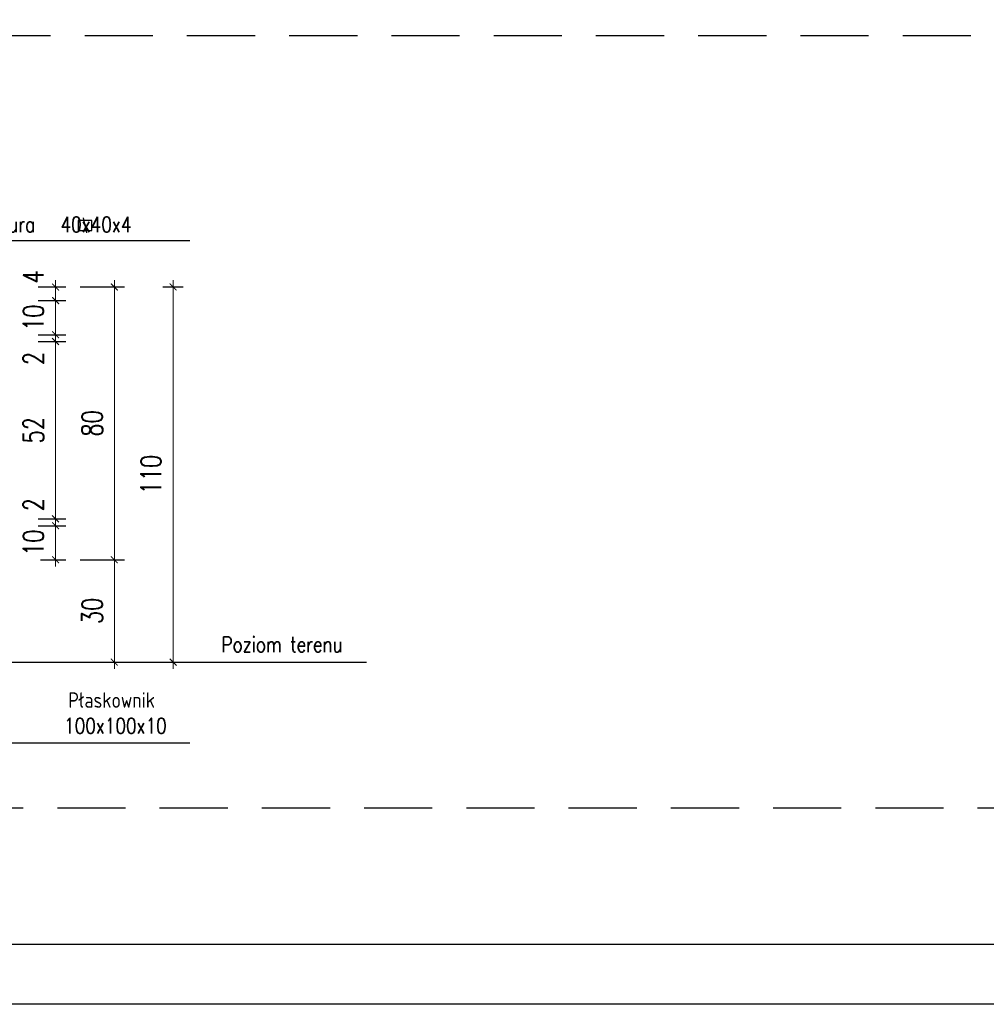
# Model space of a CAD drawing. Header units: millimetres. Extents: x 31969 to 285678, y -69766 to -1123.
# Tile 56 of 161: x 142695 to 143262, y -19314 to -18737. Entities that reach past the tile are written whole.
import ezdxf

# ---------------------------------------------------------------- set-up
doc = ezdxf.new("R2010")
doc.units = ezdxf.units.MM
doc.linetypes.add('ACAD_ISO03W100', pattern=[30, 12, -18])
doc.linetypes.add('HIDDEN', pattern=[0.375, 0.25, -0.125])
for name, color, linetype in [('a-balustrada i pochwyt', 1, 'Continuous'), ('a-opis 2', 1, 'Continuous'), ('a-przerywana', 250, 'HIDDEN'), ('a-ramka', 7, 'Continuous'), ('a-widokowa', 3, 'Continuous'), ('a-wymiary', 11, 'Continuous')]:
    doc.layers.add(name, color=color, linetype=linetype)
doc.styles.add('WYMIAR', font='romans.shx', dxfattribs={"width": 0.8})
doc.styles.add('WYMIARY', font='simplex.shx', dxfattribs={"width": 0.75})
doc.dimstyles.new('MAREK50', dxfattribs={"dimtxt": 12.5, "dimasz": 5, "dimexe": 3, "dimexo": 2, "dimgap": 3.5, "dimtad": 1, "dimdec": 1, "dimdsep": 46, "dimtxsty": 'WYMIARY', "dimblk1": 'ARCHTICK', "dimblk2": 'ARCHTICK', "dimsah": 1, "dimcen": 2.5, "dimdle": 5, "dimadec": 0, "dimazin": 0, "dimtfac": 1, "dimtdec": 1, "dimtmove": 1, "dimatfit": 3, "dimldrblk": 'ARCHTICK', "dimfxl": 0, "dimtolj": 1, "dimtzin": 0, "dimarcsym": 0})

# ---------------------------------------------------------------- blocks, each defined once
blk = doc.blocks.new('_ARCHTICK')
at = {"color": 0, "linetype": 'ByBlock', "const_width": 0.15}
blk.add_lwpolyline([(-0.5, -0.5), (0.5, 0.5)], dxfattribs=at)
blk = doc.blocks.new('*D826')
at = {"layer": 'a-wymiary', "color": 0, "lineweight": 0, "ltscale": 100}
blk.add_line((139714.87, -18530.2), (139714.87, -18516.2), dxfattribs=at)
at = {"layer": 'a-wymiary', "color": 0, "lineweight": -2, "ltscale": 100}
blk.add_line((139709.72, -18518.2), (139717.87, -18518.2), dxfattribs=at)
at = {"layer": 'a-wymiary', "color": 0, "linetype": 'ACAD_ISO03W100', "lineweight": -2, "ltscale": 100}
blk.add_line((139710.4, -18528.2), (139717.87, -18528.2), dxfattribs=at)
at = {"layer": 'DEFPOINTS', "color": 0, "ltscale": 100}
for p in [(139707.72, -18518.2), (139714.87, -18518.2), (139708.4, -18528.2)]:
    blk.add_point(p, dxfattribs=at)
at = {"layer": 'a-wymiary', "color": 0, "lineweight": 0, "ltscale": 100, "xscale": 2, "yscale": 2, "zscale": 2}
for p, rotation in [((139714.87, -18518.2), 90), ((139714.87, -18528.2), 270)]:
    blk.add_blockref('_ARCHTICK', p, dxfattribs=dict(at, rotation=rotation))
at = {"layer": 'a-wymiary', "color": 0, "ltscale": 100, "insert": (139708.37, -18523.2), "char_height": 6, "attachment_point": 5, "rotation": 90, "style": 'WYMIARY'}
blk.add_mtext('\\A1;10', dxfattribs=at)
blk = doc.blocks.new('*D827')
at = {"layer": 'a-wymiary', "color": 0, "lineweight": 0, "ltscale": 100}
for p, q in [((139714.87, -18516.2), (139714.87, -18514.2)), ((139714.87, -18518.2), (139714.87, -18516.2)), ((139714.87, -18518.2), (139714.87, -18520.2))]:
    blk.add_line(p, q, dxfattribs=at)
at = {"layer": 'a-wymiary', "color": 0, "lineweight": -2, "ltscale": 100}
blk.add_line((139709.72, -18516.2), (139717.87, -18516.2), dxfattribs=at)
at = {"layer": 'a-wymiary', "color": 0, "linetype": 'ACAD_ISO03W100', "lineweight": -2, "ltscale": 100}
blk.add_line((139709.72, -18518.2), (139717.87, -18518.2), dxfattribs=at)
at = {"layer": 'DEFPOINTS', "color": 0, "ltscale": 100}
for p in [(139707.72, -18516.2), (139714.87, -18516.2), (139707.72, -18518.2)]:
    blk.add_point(p, dxfattribs=at)
at = {"layer": 'a-wymiary', "color": 0, "lineweight": 0, "ltscale": 100, "xscale": 2, "yscale": 2, "zscale": 2}
for p, rotation in [((139714.87, -18516.2), 270), ((139714.87, -18518.2), 90)]:
    blk.add_blockref('_ARCHTICK', p, dxfattribs=dict(at, rotation=rotation))
at = {"layer": 'a-wymiary', "color": 0, "ltscale": 100, "insert": (139708.37, -18512.03), "char_height": 6, "attachment_point": 5, "rotation": 90, "style": 'WYMIARY'}
blk.add_mtext('\\A1;2', dxfattribs=at)
blk = doc.blocks.new('*D828')
at = {"layer": 'a-wymiary', "color": 0, "lineweight": 0, "ltscale": 100}
blk.add_line((139714.87, -18518.2), (139714.87, -18462.2), dxfattribs=at)
at = {"layer": 'a-wymiary', "color": 0, "lineweight": -2, "ltscale": 100}
blk.add_line((139709.72, -18464.2), (139717.87, -18464.2), dxfattribs=at)
at = {"layer": 'a-wymiary', "color": 0, "linetype": 'ACAD_ISO03W100', "lineweight": -2, "ltscale": 100}
blk.add_line((139709.72, -18516.2), (139717.87, -18516.2), dxfattribs=at)
at = {"layer": 'DEFPOINTS', "color": 0, "ltscale": 100}
for p in [(139707.72, -18464.2), (139714.87, -18464.2), (139707.72, -18516.2)]:
    blk.add_point(p, dxfattribs=at)
at = {"layer": 'a-wymiary', "color": 0, "lineweight": 0, "ltscale": 100, "xscale": 2, "yscale": 2, "zscale": 2}
for p, rotation in [((139714.87, -18464.2), 90), ((139714.87, -18516.2), 270)]:
    blk.add_blockref('_ARCHTICK', p, dxfattribs=dict(at, rotation=rotation))
at = {"layer": 'a-wymiary', "color": 0, "ltscale": 100, "insert": (139708.37, -18490.2), "char_height": 6, "attachment_point": 5, "rotation": 90, "style": 'WYMIARY'}
blk.add_mtext('\\A1;52', dxfattribs=at)
blk = doc.blocks.new('*D829')
at = {"layer": 'a-wymiary', "color": 0, "lineweight": -2, "ltscale": 100}
blk.add_line((139709.72, -18462.2), (139717.87, -18462.2), dxfattribs=at)
at = {"layer": 'a-wymiary', "color": 0, "lineweight": 0, "ltscale": 100}
for p, q in [((139714.87, -18462.2), (139714.87, -18460.2)), ((139714.87, -18464.2), (139714.87, -18462.2)), ((139714.87, -18464.2), (139714.87, -18466.2))]:
    blk.add_line(p, q, dxfattribs=at)
at = {"layer": 'a-wymiary', "color": 0, "linetype": 'ACAD_ISO03W100', "lineweight": -2, "ltscale": 100}
blk.add_line((139709.72, -18464.2), (139717.87, -18464.2), dxfattribs=at)
at = {"layer": 'DEFPOINTS', "color": 0, "ltscale": 100}
for p in [(139707.72, -18462.2), (139714.87, -18462.2), (139707.72, -18464.2)]:
    blk.add_point(p, dxfattribs=at)
at = {"layer": 'a-wymiary', "color": 0, "lineweight": 0, "ltscale": 100, "xscale": 2, "yscale": 2, "zscale": 2}
for p, rotation in [((139714.87, -18462.2), 270), ((139714.87, -18464.2), 90)]:
    blk.add_blockref('_ARCHTICK', p, dxfattribs=dict(at, rotation=rotation))
at = {"layer": 'a-wymiary', "color": 0, "ltscale": 100, "insert": (139708.37, -18469.16), "char_height": 6, "attachment_point": 5, "rotation": 90, "style": 'WYMIARY'}
blk.add_mtext('\\A1;2', dxfattribs=at)
blk = doc.blocks.new('*D830')
at = {"layer": 'a-wymiary', "color": 0, "lineweight": 0, "ltscale": 100}
blk.add_line((139714.87, -18464.2), (139714.87, -18450.2), dxfattribs=at)
at = {"layer": 'a-wymiary', "color": 0, "lineweight": -2, "ltscale": 100}
blk.add_line((139709.8, -18452.2), (139717.87, -18452.2), dxfattribs=at)
at = {"layer": 'a-wymiary', "color": 0, "linetype": 'ACAD_ISO03W100', "lineweight": -2, "ltscale": 100}
blk.add_line((139709.72, -18462.2), (139717.87, -18462.2), dxfattribs=at)
at = {"layer": 'DEFPOINTS', "color": 0, "ltscale": 100}
for p in [(139707.8, -18452.2), (139714.87, -18452.2), (139707.72, -18462.2)]:
    blk.add_point(p, dxfattribs=at)
at = {"layer": 'a-wymiary', "color": 0, "lineweight": 0, "ltscale": 100, "xscale": 2, "yscale": 2, "zscale": 2}
for p, rotation in [((139714.87, -18452.2), 90), ((139714.87, -18462.2), 270)]:
    blk.add_blockref('_ARCHTICK', p, dxfattribs=dict(at, rotation=rotation))
at = {"layer": 'a-wymiary', "color": 0, "ltscale": 100, "insert": (139708.37, -18457.2), "char_height": 6, "attachment_point": 5, "rotation": 90, "style": 'WYMIARY'}
blk.add_mtext('\\A1;10', dxfattribs=at)
blk = doc.blocks.new('*D831')
at = {"layer": 'a-wymiary', "color": 0, "lineweight": 0, "ltscale": 100}
for p, q in [((139714.87, -18448.2), (139714.87, -18446.2)), ((139714.87, -18452.2), (139714.87, -18448.2)), ((139714.87, -18452.2), (139714.87, -18454.2))]:
    blk.add_line(p, q, dxfattribs=at)
at = {"layer": 'a-wymiary', "color": 0, "lineweight": -2, "ltscale": 100}
blk.add_line((139709.8, -18448.2), (139717.87, -18448.2), dxfattribs=at)
at = {"layer": 'a-wymiary', "color": 0, "linetype": 'ACAD_ISO03W100', "lineweight": -2, "ltscale": 100}
blk.add_line((139709.8, -18452.2), (139717.87, -18452.2), dxfattribs=at)
at = {"layer": 'DEFPOINTS', "color": 0, "ltscale": 100}
for p in [(139707.8, -18448.2), (139714.87, -18448.2), (139707.8, -18452.2)]:
    blk.add_point(p, dxfattribs=at)
at = {"layer": 'a-wymiary', "color": 0, "lineweight": 0, "ltscale": 100, "xscale": 2, "yscale": 2, "zscale": 2}
for p, rotation in [((139714.87, -18448.2), 270), ((139714.87, -18452.2), 90)]:
    blk.add_blockref('_ARCHTICK', p, dxfattribs=dict(at, rotation=rotation))
at = {"layer": 'a-wymiary', "color": 0, "ltscale": 100, "insert": (139708.37, -18445.2), "char_height": 6, "attachment_point": 5, "rotation": 90, "style": 'WYMIARY'}
blk.add_mtext('\\A1;4', dxfattribs=at)
blk = doc.blocks.new('*D832')
at = {"layer": 'a-wymiary', "color": 0, "lineweight": 0, "ltscale": 100}
blk.add_line((139732.11, -18446.2), (139732.11, -18530.2), dxfattribs=at)
at = {"layer": 'a-wymiary', "color": 0, "linetype": 'ACAD_ISO03W100', "lineweight": -2, "ltscale": 100}
blk.add_line((139722.11, -18448.2), (139735.11, -18448.2), dxfattribs=at)
at = {"layer": 'a-wymiary', "color": 0, "lineweight": -2, "ltscale": 100}
blk.add_line((139722.11, -18528.2), (139735.11, -18528.2), dxfattribs=at)
at = {"layer": 'DEFPOINTS', "color": 0, "ltscale": 100}
for p in [(139687.8, -18448.2), (139692.3, -18528.2), (139732.11, -18528.2)]:
    blk.add_point(p, dxfattribs=at)
at = {"layer": 'a-wymiary', "color": 0, "lineweight": 0, "ltscale": 100, "xscale": 2, "yscale": 2, "zscale": 2}
for p, rotation in [((139732.11, -18448.2), 90), ((139732.11, -18528.2), 270)]:
    blk.add_blockref('_ARCHTICK', p, dxfattribs=dict(at, rotation=rotation))
at = {"layer": 'a-wymiary', "color": 0, "ltscale": 100, "insert": (139725.61, -18488.2), "char_height": 6, "attachment_point": 5, "rotation": 90, "style": 'WYMIARY'}
blk.add_mtext('\\A1;80', dxfattribs=at)
blk = doc.blocks.new('*D833')
at = {"layer": 'a-wymiary', "color": 0, "linetype": 'ACAD_ISO03W100', "lineweight": -2, "ltscale": 100}
blk.add_line((139725.37, -18528.2), (139735.11, -18528.2), dxfattribs=at)
at = {"layer": 'a-wymiary', "color": 0, "lineweight": 0, "ltscale": 100}
blk.add_line((139732.11, -18526.2), (139732.11, -18560.2), dxfattribs=at)
at = {"layer": 'a-wymiary', "color": 0, "lineweight": -2, "ltscale": 100}
blk.add_line((139725.37, -18558.2), (139735.11, -18558.2), dxfattribs=at)
at = {"layer": 'DEFPOINTS', "color": 0, "ltscale": 100}
for p in [(139723.37, -18528.2), (139723.37, -18558.2), (139732.11, -18558.2)]:
    blk.add_point(p, dxfattribs=at)
at = {"layer": 'a-wymiary', "color": 0, "lineweight": 0, "ltscale": 100, "xscale": 2, "yscale": 2, "zscale": 2}
for p, rotation in [((139732.11, -18528.2), 90), ((139732.11, -18558.2), 270)]:
    blk.add_blockref('_ARCHTICK', p, dxfattribs=dict(at, rotation=rotation))
at = {"layer": 'a-wymiary', "color": 0, "ltscale": 100, "insert": (139725.61, -18543.2), "char_height": 6, "attachment_point": 5, "rotation": 90, "style": 'WYMIARY'}
blk.add_mtext('\\A1;30', dxfattribs=at)
blk = doc.blocks.new('*D834')
at = {"layer": 'a-wymiary', "color": 0, "lineweight": 0, "ltscale": 100}
blk.add_line((139749.35, -18446.2), (139749.35, -18560.2), dxfattribs=at)
at = {"layer": 'a-wymiary', "color": 0, "linetype": 'ACAD_ISO03W100', "lineweight": -2, "ltscale": 100}
blk.add_line((139746.35, -18448.2), (139752.35, -18448.2), dxfattribs=at)
at = {"layer": 'a-wymiary', "color": 0, "lineweight": -2, "ltscale": 100}
blk.add_line((139746.35, -18558.2), (139752.35, -18558.2), dxfattribs=at)
at = {"layer": 'DEFPOINTS', "color": 0, "ltscale": 100}
for p in [(139744.35, -18448.2), (139744.35, -18558.2), (139749.35, -18558.2)]:
    blk.add_point(p, dxfattribs=at)
at = {"layer": 'a-wymiary', "color": 0, "lineweight": 0, "ltscale": 100, "xscale": 2, "yscale": 2, "zscale": 2}
for p, rotation in [((139749.35, -18448.2), 90), ((139749.35, -18558.2), 270)]:
    blk.add_blockref('_ARCHTICK', p, dxfattribs=dict(at, rotation=rotation))
at = {"layer": 'a-wymiary', "color": 0, "ltscale": 100, "insert": (139742.85, -18503.2), "char_height": 6, "attachment_point": 5, "rotation": 90, "style": 'WYMIARY'}
blk.add_mtext('\\A1;110', dxfattribs=at)
blk = doc.blocks.new('A$C60725460')
at = {"layer": 'a-opis 2', "ltscale": 0.1}
for p, q in [((189.06, 166.53), (390.79, 166.53)), ((194.99, 19.2), (390.79, 19.2))]:
    blk.add_line(p, q, dxfattribs=at)
for points in [[(358.11, 172.42), (358.11, 169.42), (362.11, 169.42), (362.11, 172.42), (358.11, 172.42)], [(360.61, 168.76), (359.61, 173.2)]]:
    blk.add_lwpolyline(points, dxfattribs=at)
at = {"layer": 'a-przerywana', "color": 3, "ltscale": 80}
blk.add_line((0, 226.64), (791.98, 226.64), dxfattribs=at)
blk.add_lwpolyline([(0, 453.27), (791.98, 453.27), (791.98, 0), (0, 0)], close=True, dxfattribs=at)
at = {"layer": 'a-widokowa'}
blk.add_line((335.99, 42.88), (442.64, 42.88), dxfattribs=at)
at = {"layer": 'a-opis 2', "ltscale": 0.1, "char_height": 4.5269, "attachment_point": 1, "style": 'WYMIAR'}
for s, insert, width in [('{\\W5.69588; }Rura   40x40x4', (316.6, 173.48), 96.9255), ('{\\W2.79619; }Płaskownik \\P{\\W2.39619; }100x100x10', (346.51, 34.01), 53.599)]:
    blk.add_mtext(s, dxfattribs=dict(at, insert=insert, width=width))
at = {"layer": 'a-widokowa', "insert": (395.11, 50.31), "char_height": 4.5269, "width": 53.599, "attachment_point": 1, "style": 'WYMIAR'}
blk.add_mtext('{\\W1.61524; }Poziom terenu', dxfattribs=at)
at = {"layer": 'a-wymiary', "ltscale": 100}
for base, p1, p2, picture, middle in [((351.45, 152.88), (344.38, 148.88), (344.38, 152.88), '*D831', (351.45, 155.88)), ((351.45, 148.88), (344.3, 138.88), (344.38, 148.88), '*D830', (351.45, 143.88)), ((351.45, 138.88), (344.3, 136.88), (344.3, 138.88), '*D829', (351.45, 131.92)), ((351.45, 84.88), (344.3, 82.88), (344.3, 84.88), '*D827', (351.45, 89.05)), ((351.45, 82.88), (344.98, 72.88), (344.3, 82.88), '*D826', (351.45, 77.88))]:
    dim = blk.add_linear_dim(base=base, p1=p1, p2=p2, angle=90, dimstyle='MAREK50', override={"dimtxt": 6, "dimasz": 2, "dimdle": 2, "dimfxl": 10, "dimfxlon": 1, "dimlwd": 0}, dxfattribs=at)
    dim.commit()
    dim.dimension.update_dxf_attribs({"geometry": picture, "text_midpoint": middle, "dimtype": 128, "insert": (-139363.42, 18601.08)})
for base, p1, p2, picture, middle in [((368.69, 72.88), (324.38, 152.88), (328.88, 72.88), '*D832', (362.19, 112.88)), ((385.93, 42.88), (380.93, 152.88), (380.93, 42.88), '*D834', (379.43, 97.88)), ((351.45, 136.88), (344.3, 84.88), (344.3, 136.88), '*D828', (344.95, 110.88)), ((368.69, 42.88), (359.95, 72.88), (359.95, 42.88), '*D833', (362.19, 57.88))]:
    dim = blk.add_linear_dim(base=base, p1=p1, p2=p2, angle=90, dimstyle='MAREK50', override={"dimtxt": 6, "dimasz": 2, "dimdle": 2, "dimfxl": 10, "dimfxlon": 1, "dimlwd": 0}, dxfattribs=at)
    dim.commit()
    dim.dimension.update_dxf_attribs({"geometry": picture, "text_midpoint": middle, "insert": (-139363.42, 18601.08)})

msp = doc.modelspace()

# ---------------------------------------------------------------- linework, layer by layer
at = {"layer": 'a-ramka', "ltscale": 0.5, "elevation": -38205}
for points in [[(144106.66, -19314.31), (140206.66, -19314.31), (140206.66, -17829.31), (144106.66, -17829.31)], [(140331.66, -17864.31), (144071.66, -17864.31), (144071.66, -19279.31), (140331.66, -19279.31)]]:
    msp.add_lwpolyline(points, close=True, dxfattribs=at)

# ---------------------------------------------------------------- block references
at = {"layer": 'a-balustrada i pochwyt', "ltscale": 100, "xscale": 2, "yscale": 2, "zscale": 2}
msp.add_blockref('A$C60725460', (142013.27, -19199.35), dxfattribs=at)

doc.saveas('drawing.dxf')
